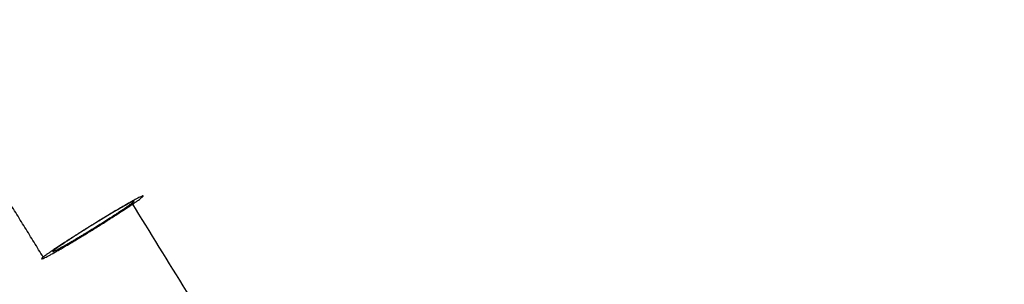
# Model space of a CAD drawing. Header units: millimetres. Extents: x 88174 to 90498, y -31828 to -30219.
# Tile 255 of 256: x 89651 to 89805, y -30457 to -30416. Entities that reach past the tile are written whole.
import ezdxf

# ---------------------------------------------------------------- set-up
doc = ezdxf.new("R2010")
doc.units = ezdxf.units.MM
doc.layers.add('Default', color=7, linetype='Continuous', true_color=0x000000)

msp = doc.modelspace()

# ---------------------------------------------------------------- linework, layer by layer
at = {"layer": 'Default'}
for points in [[(89654.7, -30452.89, 1776.3), (89643.2, -30434.3, 1775.52), (89631.7, -30415.71, 1774.73)], [(89805.33, -30665.39, 1780.91), (89736.98, -30554.91, 1776.25), (89668.62, -30444.43, 1771.59)]]:
    msp.add_open_spline(points, degree=2, dxfattribs=at)
for points, knots in [([(89654.7, -30452.89, 1776.3), (89656.75, -30451.25, 1785.3), (89664.46, -30446.59, 1782.7), (89672.16, -30441.93, 1780.09), (89670.12, -30443.58, 1771.09), (89668.07, -30445.22, 1762.1), (89660.36, -30449.88, 1764.7), (89652.65, -30454.54, 1767.3), (89654.7, -30452.89, 1776.3)], [0, 0, 0, 11.780972, 11.780972, 23.561945, 23.561945, 35.342917, 35.342917, 47.12389, 47.12389, 47.12389]), ([(89668.62, -30444.43, 1771.59), (89666.65, -30445.95, 1764.51), (89660.58, -30449.6, 1766.99), (89654.51, -30453.25, 1769.47), (89656.49, -30451.73, 1776.54), (89658.47, -30450.21, 1783.62), (89664.53, -30446.56, 1781.14), (89670.6, -30442.91, 1778.66), (89668.62, -30444.43, 1771.59)], [0, 0, 0, 7.853982, 7.853982, 15.707963, 15.707963, 23.561945, 23.561945, 31.415927, 31.415927, 31.415927])]:
    msp.add_rational_spline(points, [1, 0.707106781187, 1, 0.707106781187, 1, 0.707106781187, 1, 0.707106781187, 1], degree=2, knots=knots, dxfattribs=at)

doc.saveas('drawing.dxf')
